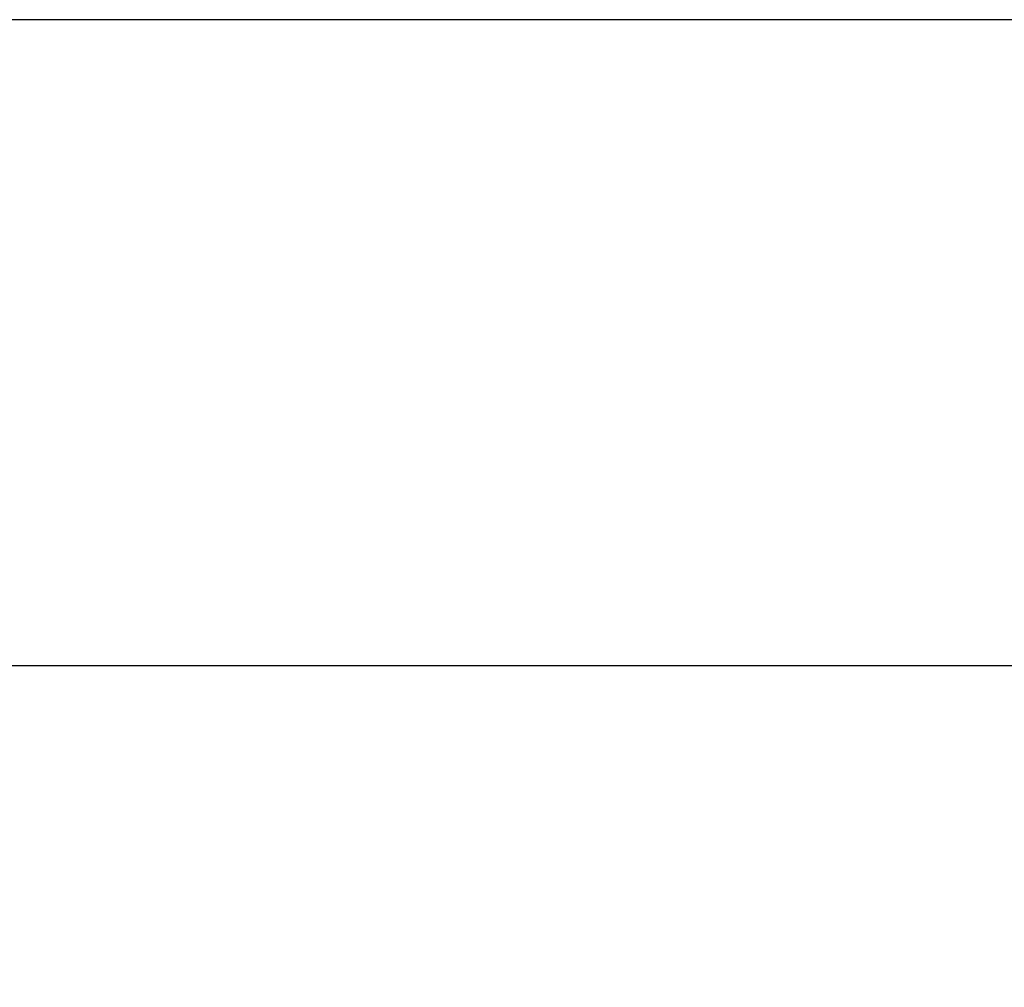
# Model space of a CAD drawing. Header units: millimetres. Extents: x 5 to 597, y 5 to 415.
# Tile 112 of 132: x 352 to 367, y 368 to 383. Entities that reach past the tile are written whole.
import ezdxf

# ---------------------------------------------------------------- set-up
doc = ezdxf.new("R2010")
doc.units = ezdxf.units.MM
doc.styles.add('SLDTEXTSTYLE0', font='ARIAL.TTF', dxfattribs={"width": 0.948})
doc.dimstyles.new('SLDDIMSTYLE1', dxfattribs={"dimtxt": 2.5, "dimasz": 2.5, "dimexe": 0, "dimexo": 0.0625, "dimtad": 1, "dimlfac": 5, "dimrnd": 1e-09, "dimzin": 12, "dimdsep": 46, "dimtxsty": 'SLDTEXTSTYLE0', "dimsah": 1, "dimcen": 0.09, "dimadec": 0, "dimazin": 3, "dimtfac": 1, "dimtofl": 0, "dimtmove": 0, "dimatfit": 3, "dimfxl": 0, "dimfrac": 2, "dimtolj": 1, "dimtzin": 12, "dimarcsym": 0})

# ---------------------------------------------------------------- blocks, each defined once
blk = doc.blocks.new('_D_2')
at = {"color": 7, "linetype": 'Continuous', "lineweight": 0}
for p, q in [((441.381, 375.75), (441.381, 354.501)), ((307.381, 375.54), (307.381, 354.501)), ((307.381, 355.501), (441.381, 355.501))]:
    blk.add_line(p, q, dxfattribs=at)
at = {"color": 7, "linetype": 'Continuous', "lineweight": 18}
for points in [[(307.381, 355.501), (309.881, 355.191), (309.881, 355.811)], [(441.381, 355.501), (438.881, 355.811), (438.881, 355.191)]]:
    blk.add_solid(points, dxfattribs=at)
at = {"color": 7, "linetype": 'Continuous', "lineweight": 18, "insert": (369.714, 358.723), "char_height": 2.5, "attachment_point": 1, "style": 'SLDTEXTSTYLE0'}
blk.add_mtext('670', dxfattribs=at)

msp = doc.modelspace()

# ---------------------------------------------------------------- linework, layer by layer
at = {"color": 7, "linetype": 'Continuous', "lineweight": 25}
for p, q in [((425.781, 383.4503), (348.781, 383.4503)), ((425.781, 373.0503), (348.781, 373.0503))]:
    msp.add_line(p, q, dxfattribs=at)

# ---------------------------------------------------------------- dimensions: what is measured, and where the dimension line sits
at = {"color": 7, "linetype": 'Continuous', "lineweight": 18}
dim = msp.add_linear_dim(base=(441.381, 355.5005), p1=(307.381, 376.5403), p2=(441.381, 376.7503), dimstyle='SLDDIMSTYLE1', dxfattribs=at)
dim.commit()
dim.dimension.update_dxf_attribs({"geometry": '_D_2', "text_midpoint": (372.5782, 355.5005), "dimtype": 160})

doc.saveas('drawing.dxf')
